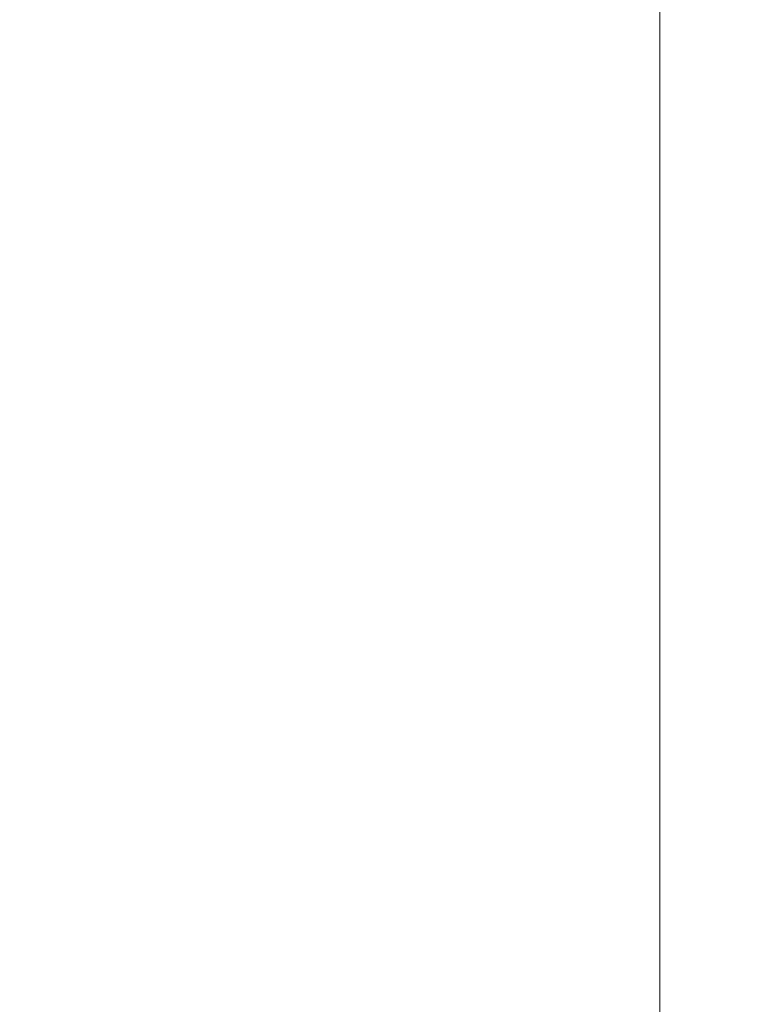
# Model space of a CAD drawing. Extents: x 2147430 to 2149265, y 2147284 to 2147537.
# Tile 9 of 12: x 2147757 to 2147814, y 2147343 to 2147421. Entities that reach past the tile are written whole.
import ezdxf

# ---------------------------------------------------------------- set-up
doc = ezdxf.new("R2010")
doc.units = 0
doc.header["$MEASUREMENT"] = 0
doc.layers.add('B_ANNO_NOPLOT', color=47, linetype='Continuous', lineweight=18, plot=False)

# ---------------------------------------------------------------- blocks, each defined once
blk = doc.blocks.new('*U187')
at = {"layer": 'B_ANNO_NOPLOT', "flags": 128}
blk.add_lwpolyline([(2147429.679, 2147284.453), (2147429.679, 2147536.453), (2147753.607, 2147536.453), (2147753.607, 2147523.308), (2147807.679, 2147523.308), (2147807.679, 2147324.953), (2147746.25, 2147324.953), (2147746.25, 2147284.453)], close=True, dxfattribs=at)

msp = doc.modelspace()

# ---------------------------------------------------------------- block references
msp.add_blockref('*U187', (0, 0))

doc.saveas('drawing.dxf')
